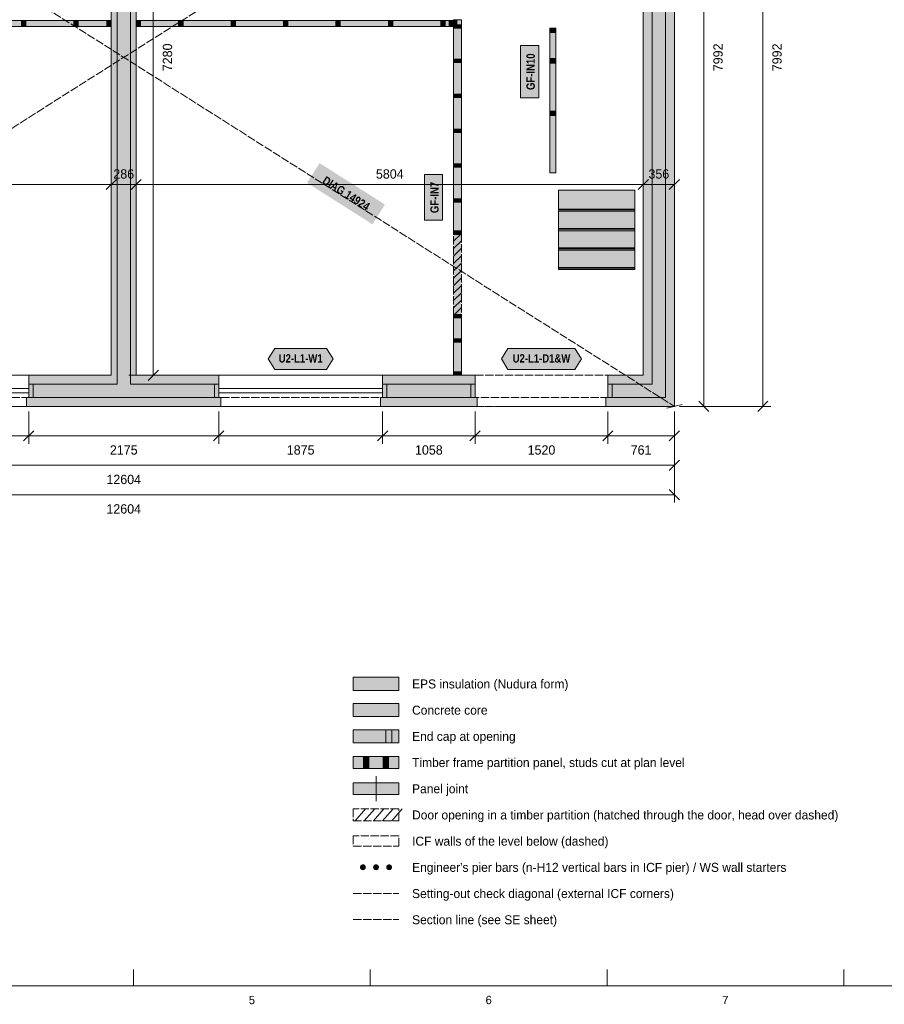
# Model space of a CAD drawing. Header units: millimetres. Extents: x 17 to 413, y 4 to 292.
# Tile 2 of 4: x 147 to 279, y 4 to 155. Entities that reach past the tile are written whole.
import ezdxf
from ezdxf.enums import TextEntityAlignment as Align

# ---------------------------------------------------------------- set-up
doc = ezdxf.new("R2010")
doc.units = ezdxf.units.MM
doc.linetypes.add('DASHED', pattern=[1.524, 1.27, -0.254])
for name, color, linetype in [('FILL-C_9E1A1A', 7, 'Continuous'), ('FILL-C_B2B2B5', 7, 'Continuous'), ('FILL-EPS', 7, 'Continuous'), ('FILL-TEAL_DK', 7, 'Continuous'), ('FILL-TIMBER', 7, 'Continuous'), ('FILL-WHITE', 7, 'Continuous'), ('LINE-C_85297A', 7, 'Continuous'), ('LINE-C_85297A-DASH', 7, 'DASHED'), ('LINE-INK', 7, 'Continuous'), ('LINE-INK-DASH', 7, 'DASHED'), ('LINE-RED-DASH', 7, 'DASHED'), ('LINE-STEEL_GREY', 7, 'Continuous'), ('LINE-STEEL_GREY-DASH', 7, 'DASHED'), ('LINE-TEAL_DK', 7, 'Continuous'), ('LINE-TIMBER_DK', 7, 'Continuous'), ('TEXT-C_85297A', 7, 'Continuous'), ('TEXT-INK', 7, 'Continuous'), ('TEXT-STEEL_GREY', 7, 'Continuous'), ('TEXT-TEAL_DK', 7, 'Continuous')]:
    doc.layers.add(name, color=color, linetype=linetype)
doc.styles.add('OpenSansCondensed-Bold', font='OpenSansCondensed-Bold.ttf')

msp = doc.modelspace()

# ---------------------------------------------------------------- hatches: boundary and pattern name
at = {"layer": 'FILL-C_9E1A1A', "true_color": 0x9e1a1a}
h = msp.add_hatch(color=24, dxfattribs=at)
h.dxf.hatch_style = 1
h.paths.add_polyline_path([(199.95, 25.1), (199.93, 25.22), (199.89, 25.32), (199.82, 25.42), (199.72, 25.49), (199.62, 25.53), (199.5, 25.55), (199.38, 25.53), (199.28, 25.49), (199.18, 25.42), (199.11, 25.32), (199.07, 25.22), (199.05, 25.1), (199.07, 24.98), (199.11, 24.88), (199.18, 24.78), (199.28, 24.71), (199.38, 24.67), (199.5, 24.65), (199.62, 24.67), (199.72, 24.71), (199.82, 24.78), (199.89, 24.88), (199.93, 24.98)])
h = msp.add_hatch(color=24, dxfattribs=at)
h.dxf.hatch_style = 1
h.paths.add_polyline_path([(201.95, 25.1), (201.93, 25.22), (201.89, 25.32), (201.82, 25.42), (201.72, 25.49), (201.62, 25.53), (201.5, 25.55), (201.38, 25.53), (201.28, 25.49), (201.18, 25.42), (201.11, 25.32), (201.07, 25.22), (201.05, 25.1), (201.07, 24.98), (201.11, 24.88), (201.18, 24.78), (201.28, 24.71), (201.38, 24.67), (201.5, 24.65), (201.62, 24.67), (201.72, 24.71), (201.82, 24.78), (201.89, 24.88), (201.93, 24.98)])
h = msp.add_hatch(color=24, dxfattribs=at)
h.dxf.hatch_style = 1
h.paths.add_polyline_path([(203.95, 25.1), (203.93, 25.22), (203.89, 25.32), (203.82, 25.42), (203.72, 25.49), (203.62, 25.53), (203.5, 25.55), (203.38, 25.53), (203.28, 25.49), (203.18, 25.42), (203.11, 25.32), (203.07, 25.22), (203.05, 25.1), (203.07, 24.98), (203.11, 24.88), (203.18, 24.78), (203.28, 24.71), (203.38, 24.67), (203.5, 24.65), (203.62, 24.67), (203.72, 24.71), (203.82, 24.78), (203.89, 24.88), (203.93, 24.98)])
at = {"layer": 'FILL-C_B2B2B5', "true_color": 0xb2b2b5}
h = msp.add_hatch(color=253, dxfattribs=at)
h.dxf.hatch_style = 1
h.paths.add_polyline_path([(149.89, 200.67), (176.11, 200.67), (176.11, 198.64), (164.02, 198.64), (164.02, 98.86), (177.5, 98.86), (177.5, 96.83), (148.51, 96.83), (148.51, 98.86), (161.98, 98.86), (161.98, 198.64), (149.89, 198.64)])
h = msp.add_hatch(color=253, dxfattribs=at)
h.dxf.hatch_style = 1
h.paths.add_polyline_path([(190.38, 200.67), (245.67, 200.67), (245.67, 96.83), (236.89, 96.83), (236.89, 98.86), (243.64, 98.86), (243.64, 198.64), (190.38, 198.64)])
h = msp.add_hatch(color=253, dxfattribs=at)
h.dxf.hatch_style = 1
h.paths.add_polyline_path([(202.51, 98.86), (216.61, 98.86), (216.61, 96.83), (202.51, 96.83)])
h = msp.add_hatch(color=253, dxfattribs=at)
h.dxf.hatch_style = 1
h.paths.add_polyline_path([(198, 48.1), (205, 48.1), (205, 50.1), (198, 50.1)])
at = {"layer": 'FILL-EPS', "true_color": 0xccffff}
h = msp.add_hatch(color=7, dxfattribs=at)
h.dxf.hatch_style = 1
h.paths.add_polyline_path([(190.38, 200.69), (190.05, 200.69), (190.05, 202.03), (247.03, 202.03), (247.03, 95.47), (236.55, 95.47), (236.55, 96.81), (236.89, 96.81), (236.89, 96.83), (245.67, 96.83), (245.67, 200.67), (190.38, 200.67)])
h = msp.add_hatch(color=7, dxfattribs=at)
h.dxf.hatch_style = 1
h.paths.add_polyline_path([(149.89, 197.29), (149.89, 198.64), (161.98, 198.64), (161.98, 98.86), (148.51, 98.86), (148.51, 100.21), (161.1, 100.21), (161.1, 197.29)])
h = msp.add_hatch(color=7, dxfattribs=at)
h.dxf.hatch_style = 1
h.paths.add_polyline_path([(176.11, 197.29), (164.91, 197.29), (164.91, 100.21), (177.5, 100.21), (177.5, 98.86), (164.02, 98.86), (164.02, 198.64), (176.11, 198.64)])
h = msp.add_hatch(color=7, dxfattribs=at)
h.dxf.hatch_style = 1
h.paths.add_polyline_path([(242.29, 197.29), (190.38, 197.29), (190.38, 198.64), (243.64, 198.64), (243.64, 98.86), (236.89, 98.86), (236.89, 100.21), (242.29, 100.21)])
h = msp.add_hatch(color=7, dxfattribs=at)
h.dxf.hatch_style = 1
h.paths.add_polyline_path([(202.51, 100.21), (216.61, 100.21), (216.61, 98.86), (202.51, 98.86)])
h = msp.add_hatch(color=7, dxfattribs=at)
h.dxf.hatch_style = 1
h.paths.add_polyline_path([(177.5, 96.81), (177.83, 96.81), (177.83, 95.47), (148.17, 95.47), (148.17, 96.81), (148.51, 96.81), (148.51, 96.83), (177.5, 96.83)])
h = msp.add_hatch(color=7, dxfattribs=at)
h.dxf.hatch_style = 1
h.paths.add_polyline_path([(202.51, 96.81), (202.51, 96.83), (216.61, 96.83), (216.61, 96.81), (216.95, 96.81), (216.95, 95.47), (202.17, 95.47), (202.17, 96.81)])
h = msp.add_hatch(color=7, dxfattribs=at)
h.dxf.hatch_style = 1
h.paths.add_polyline_path([(198, 52.1), (205, 52.1), (205, 54.1), (198, 54.1)])
h = msp.add_hatch(color=7, dxfattribs=at)
h.dxf.hatch_style = 1
h.paths.add_polyline_path([(198, 44.1), (205, 44.1), (205, 46.1), (198, 46.1)])
at = {"layer": 'FILL-TEAL_DK', "true_color": 0x006b5c}
h = msp.add_hatch(color=126, dxfattribs=at)
h.dxf.hatch_style = 1
h.paths.add_polyline_path([(148.5, 98.86), (149.17, 98.86), (149.17, 96.83), (148.5, 96.83)])
h = msp.add_hatch(color=126, dxfattribs=at)
h.dxf.hatch_style = 1
h.paths.add_polyline_path([(176.83, 98.86), (177.5, 98.86), (177.5, 96.83), (176.83, 96.83)])
h = msp.add_hatch(color=126, dxfattribs=at)
h.dxf.hatch_style = 1
h.paths.add_polyline_path([(202.5, 98.86), (203.17, 98.86), (203.17, 96.83), (202.5, 96.83)])
h = msp.add_hatch(color=126, dxfattribs=at)
h.dxf.hatch_style = 1
h.paths.add_polyline_path([(215.95, 98.86), (216.61, 98.86), (216.61, 96.83), (215.95, 96.83)])
h = msp.add_hatch(color=126, dxfattribs=at)
h.dxf.hatch_style = 1
h.paths.add_polyline_path([(236.88, 98.86), (237.55, 98.86), (237.55, 96.83), (236.88, 96.83)])
h = msp.add_hatch(color=126, dxfattribs=at)
h.dxf.hatch_style = 1
h.paths.add_polyline_path([(203, 44.1), (203.9, 44.1), (203.9, 46.1), (203, 46.1)])
at = {"layer": 'FILL-TIMBER', "true_color": 0xeddbb8}
h = msp.add_hatch(color=254, dxfattribs=at)
h.dxf.hatch_style = 1
h.paths.add_polyline_path([(148.05, 153.47), (147.64, 153.47), (147.38, 153.47), (147.38, 153.83), (147.38, 154.4), (147.79, 154.4), (148.05, 154.4), (148.05, 154.05)])
h = msp.add_hatch(color=254, dxfattribs=at)
h.dxf.hatch_style = 1
h.paths.add_polyline_path([(156.05, 153.47), (155.64, 153.47), (155.38, 153.47), (155.38, 153.83), (155.38, 154.4), (155.79, 154.4), (156.05, 154.4), (156.05, 154.05)])
h = msp.add_hatch(color=254, dxfattribs=at)
h.dxf.hatch_style = 1
h.paths.add_polyline_path([(161.09, 153.47), (160.68, 153.47), (160.43, 153.47), (160.43, 153.83), (160.43, 154.4), (160.84, 154.4), (161.09, 154.4), (161.09, 154.05)])
h = msp.add_hatch(color=254, dxfattribs=at)
h.dxf.hatch_style = 1
h.paths.add_polyline_path([(165.57, 153.47), (165.16, 153.47), (164.91, 153.47), (164.91, 153.83), (164.91, 154.4), (165.32, 154.4), (165.57, 154.4), (165.57, 154.05)])
h = msp.add_hatch(color=254, dxfattribs=at)
h.dxf.hatch_style = 1
h.paths.add_polyline_path([(172.05, 153.47), (171.64, 153.47), (171.38, 153.47), (171.38, 153.83), (171.38, 154.4), (171.79, 154.4), (172.05, 154.4), (172.05, 154.05)])
h = msp.add_hatch(color=254, dxfattribs=at)
h.dxf.hatch_style = 1
h.paths.add_polyline_path([(180.05, 153.47), (179.64, 153.47), (179.38, 153.47), (179.38, 153.83), (179.38, 154.4), (179.79, 154.4), (180.05, 154.4), (180.05, 154.05)])
h = msp.add_hatch(color=254, dxfattribs=at)
h.dxf.hatch_style = 1
h.paths.add_polyline_path([(188.05, 153.47), (187.64, 153.47), (187.38, 153.47), (187.38, 153.83), (187.38, 154.4), (187.79, 154.4), (188.05, 154.4), (188.05, 154.05)])
h = msp.add_hatch(color=254, dxfattribs=at)
h.dxf.hatch_style = 1
h.paths.add_polyline_path([(196.05, 153.47), (195.64, 153.47), (195.38, 153.47), (195.38, 153.83), (195.38, 154.4), (195.79, 154.4), (196.05, 154.4), (196.05, 154.05)])
h = msp.add_hatch(color=254, dxfattribs=at)
h.dxf.hatch_style = 1
h.paths.add_polyline_path([(204.05, 153.47), (203.64, 153.47), (203.38, 153.47), (203.38, 153.83), (203.38, 154.4), (203.79, 154.4), (204.05, 154.4), (204.05, 154.05)])
h = msp.add_hatch(color=254, dxfattribs=at)
h.dxf.hatch_style = 1
h.paths.add_polyline_path([(212.05, 153.47), (211.64, 153.47), (211.38, 153.47), (211.38, 153.83), (211.38, 154.4), (211.79, 154.4), (212.05, 154.4), (212.05, 154.05)])
h = msp.add_hatch(color=254, dxfattribs=at)
h.dxf.hatch_style = 1
h.paths.add_polyline_path([(213.31, 153.47), (212.9, 153.47), (212.65, 153.47), (212.65, 153.83), (212.65, 154.4), (213.06, 154.4), (213.31, 154.4), (213.31, 154.05)])
h = msp.add_hatch(color=254, dxfattribs=at)
h.dxf.hatch_style = 1
h.paths.add_polyline_path([(213.85, 154.49), (213.85, 154.02), (213.85, 153.72), (213.65, 153.72), (213.34, 153.72), (213.34, 154.19), (213.34, 154.49), (213.54, 154.49)])
h = msp.add_hatch(color=254, dxfattribs=at)
h.dxf.hatch_style = 1
h.paths.add_polyline_path([(214.53, 153.72), (214.53, 153.42), (214.53, 153.22), (214.06, 153.22), (213.34, 153.22), (213.34, 153.53), (213.34, 153.72), (213.8, 153.72)])
h = msp.add_hatch(color=254, dxfattribs=at)
h.dxf.hatch_style = 1
h.paths.add_polyline_path([(228.95, 152.82), (228.95, 152.57), (228.58, 152.57), (228.01, 152.57), (228.01, 152.97), (228.01, 153.23), (228.37, 153.23), (228.95, 153.23)])
h = msp.add_hatch(color=254, dxfattribs=at)
h.dxf.hatch_style = 1
h.paths.add_polyline_path([(214.53, 148.47), (214.53, 148.16), (214.53, 147.96), (214.06, 147.96), (213.34, 147.96), (213.34, 148.27), (213.34, 148.47), (213.8, 148.47)])
h = msp.add_hatch(color=254, dxfattribs=at)
h.dxf.hatch_style = 1
h.paths.add_polyline_path([(228.95, 148.18), (228.95, 147.88), (228.52, 147.88), (228.01, 147.88), (228.01, 148.25), (228.01, 148.55), (228.43, 148.55), (228.95, 148.55)])
h = msp.add_hatch(color=254, dxfattribs=at)
h.dxf.hatch_style = 1
h.paths.add_polyline_path([(214.53, 143.13), (214.53, 142.83), (214.53, 142.63), (214.06, 142.63), (213.34, 142.63), (213.34, 142.94), (213.34, 143.13), (213.8, 143.13)])
h = msp.add_hatch(color=254, dxfattribs=at)
h.dxf.hatch_style = 1
h.paths.add_polyline_path([(228.95, 140.29), (228.95, 139.88), (228.35, 139.88), (228.01, 139.88), (228.01, 140.12), (228.01, 140.55), (228.59, 140.55), (228.95, 140.55)])
h = msp.add_hatch(color=254, dxfattribs=at)
h.dxf.hatch_style = 1
h.paths.add_polyline_path([(214.53, 137.8), (214.53, 137.49), (214.53, 137.29), (214.06, 137.29), (213.34, 137.29), (213.34, 137.6), (213.34, 137.8), (213.8, 137.8)])
h = msp.add_hatch(color=254, dxfattribs=at)
h.dxf.hatch_style = 1
h.paths.add_polyline_path([(214.53, 132.47), (214.53, 132.16), (214.53, 131.96), (214.06, 131.96), (213.34, 131.96), (213.34, 132.27), (213.34, 132.47), (213.8, 132.47)])
h = msp.add_hatch(color=254, dxfattribs=at)
h.dxf.hatch_style = 1
h.paths.add_polyline_path([(214.53, 127.13), (214.53, 126.83), (214.53, 126.63), (214.06, 126.63), (213.34, 126.63), (213.34, 126.94), (213.34, 127.13), (213.8, 127.13)])
h = msp.add_hatch(color=254, dxfattribs=at)
h.dxf.hatch_style = 1
h.paths.add_polyline_path([(214.53, 122.24), (214.53, 121.93), (214.53, 121.73), (214.06, 121.73), (213.34, 121.73), (213.34, 122.04), (213.34, 122.24), (213.8, 122.24)])
h = msp.add_hatch(color=254, dxfattribs=at)
h.dxf.hatch_style = 1
h.paths.add_polyline_path([(214.53, 109.49), (214.53, 109.18), (214.53, 108.99), (214.06, 108.99), (213.34, 108.99), (213.34, 109.3), (213.34, 109.49), (213.8, 109.49)])
h = msp.add_hatch(color=254, dxfattribs=at)
h.dxf.hatch_style = 1
h.paths.add_polyline_path([(214.53, 105.8), (214.53, 105.49), (214.53, 105.29), (214.06, 105.29), (213.34, 105.29), (213.34, 105.6), (213.34, 105.8), (213.8, 105.8)])
h = msp.add_hatch(color=254, dxfattribs=at)
h.dxf.hatch_style = 1
h.paths.add_polyline_path([(214.53, 100.73), (214.53, 100.42), (214.53, 100.22), (214.06, 100.22), (213.34, 100.22), (213.34, 100.53), (213.34, 100.73), (213.8, 100.73)])
h = msp.add_hatch(color=254, dxfattribs=at)
h.dxf.hatch_style = 1
h.paths.add_polyline_path([(199.6, 40.2), (200.4, 40.2), (200.4, 42), (199.6, 42)])
h = msp.add_hatch(color=254, dxfattribs=at)
h.dxf.hatch_style = 1
h.paths.add_polyline_path([(202.6, 40.2), (203.4, 40.2), (203.4, 42), (202.6, 42)])
at = {"layer": 'FILL-WHITE', "true_color": 0xfaf5e8}
h = msp.add_hatch(color=7, dxfattribs=at)
h.dxf.hatch_style = 1
h.paths.add_polyline_path([(112.69, 153.83), (112.69, 154.4), (113.1, 154.4), (113.35, 154.4), (115.38, 154.4), (115.79, 154.4), (116.05, 154.4), (123.38, 154.4), (123.79, 154.4), (124.05, 154.4), (131.38, 154.4), (131.79, 154.4), (132.05, 154.4), (139.38, 154.4), (139.79, 154.4), (140.05, 154.4), (147.38, 154.4), (147.79, 154.4), (148.05, 154.4), (155.38, 154.4), (155.79, 154.4), (156.05, 154.4), (160.43, 154.4), (160.84, 154.4), (161.09, 154.4), (161.09, 154.05), (161.09, 153.47), (160.68, 153.47), (160.43, 153.47), (156.05, 153.47), (155.64, 153.47), (155.38, 153.47), (148.05, 153.47), (147.64, 153.47), (147.38, 153.47), (140.05, 153.47), (139.64, 153.47), (139.38, 153.47), (132.05, 153.47), (131.64, 153.47), (131.38, 153.47), (124.05, 153.47), (123.64, 153.47), (123.38, 153.47), (116.05, 153.47), (115.64, 153.47), (115.38, 153.47), (113.35, 153.47), (112.94, 153.47), (112.69, 153.47)])
h = msp.add_hatch(color=7, dxfattribs=at)
h.dxf.hatch_style = 1
h.paths.add_polyline_path([(164.91, 153.83), (164.91, 154.4), (165.32, 154.4), (165.57, 154.4), (171.38, 154.4), (171.79, 154.4), (172.05, 154.4), (179.38, 154.4), (179.79, 154.4), (180.05, 154.4), (187.38, 154.4), (187.79, 154.4), (188.05, 154.4), (195.38, 154.4), (195.79, 154.4), (196.05, 154.4), (203.38, 154.4), (203.79, 154.4), (204.05, 154.4), (211.38, 154.4), (211.79, 154.4), (212.05, 154.4), (212.65, 154.4), (213.06, 154.4), (213.31, 154.4), (213.31, 154.05), (213.31, 153.47), (212.9, 153.47), (212.65, 153.47), (212.05, 153.47), (211.64, 153.47), (211.38, 153.47), (204.05, 153.47), (203.64, 153.47), (203.38, 153.47), (196.05, 153.47), (195.64, 153.47), (195.38, 153.47), (188.05, 153.47), (187.64, 153.47), (187.38, 153.47), (180.05, 153.47), (179.64, 153.47), (179.38, 153.47), (172.05, 153.47), (171.64, 153.47), (171.38, 153.47), (165.57, 153.47), (165.16, 153.47), (164.91, 153.47)])
h = msp.add_hatch(color=7, dxfattribs=at)
h.dxf.hatch_style = 1
h.paths.add_polyline_path([(214.53, 122.24), (214.53, 121.93), (214.53, 121.73), (214.06, 121.73), (213.34, 121.73), (213.34, 122.04), (213.34, 122.24), (213.34, 126.63), (213.34, 126.94), (213.34, 127.13), (213.34, 131.96), (213.34, 132.27), (213.34, 132.47), (213.34, 137.29), (213.34, 137.6), (213.34, 137.8), (213.34, 142.63), (213.34, 142.94), (213.34, 143.13), (213.34, 147.96), (213.34, 148.27), (213.34, 148.47), (213.34, 153.22), (213.34, 153.53), (213.34, 153.72), (213.34, 154.19), (213.34, 154.49), (213.54, 154.49), (213.85, 154.49), (214.53, 154.49), (214.53, 153.72), (214.53, 153.42), (214.53, 153.22), (214.53, 148.47), (214.53, 148.16), (214.53, 147.96), (214.53, 143.13), (214.53, 142.83), (214.53, 142.63), (214.53, 137.8), (214.53, 137.49), (214.53, 137.29), (214.53, 132.47), (214.53, 132.16), (214.53, 131.96), (214.53, 127.13), (214.53, 126.83), (214.53, 126.63)])
h = msp.add_hatch(color=7, dxfattribs=at)
h.dxf.hatch_style = 1
h.paths.add_polyline_path([(228.95, 131.14), (228.01, 131.14), (228.01, 139.88), (228.01, 140.12), (228.01, 140.55), (228.01, 147.88), (228.01, 148.25), (228.01, 148.55), (228.01, 152.57), (228.01, 152.97), (228.01, 153.23), (228.37, 153.23), (228.95, 153.23), (228.95, 152.82), (228.95, 152.57), (228.95, 148.55), (228.95, 148.18), (228.95, 147.88), (228.95, 140.55), (228.95, 140.29), (228.95, 139.88)])
at = {"layer": 'FILL-WHITE', "true_color": 0xffffff}
h = msp.add_hatch(color=7, dxfattribs=at)
h.dxf.hatch_style = 1
h.paths.add_polyline_path([(226.33, 142.58), (226.33, 150.54), (223.56, 150.54), (223.56, 142.58)])
h = msp.add_hatch(color=7, dxfattribs=at)
h.dxf.hatch_style = 1
h.paths.add_polyline_path([(190.98, 129.59), (200.95, 123.27), (202.86, 126.28), (192.89, 132.6)])
h = msp.add_hatch(color=7, dxfattribs=at)
h.dxf.hatch_style = 1
h.paths.add_polyline_path([(211.66, 123.87), (211.66, 130.85), (208.89, 130.85), (208.89, 123.87)])
h = msp.add_hatch(color=7, dxfattribs=at)
h.dxf.hatch_style = 1
h.paths.add_polyline_path([(229.37, 128.45), (241.01, 128.45), (241.01, 125.26), (229.37, 125.26)])
h = msp.add_hatch(color=7, dxfattribs=at)
h.dxf.hatch_style = 1
h.paths.add_polyline_path([(229.37, 125.59), (241.01, 125.59), (241.01, 125.47), (229.37, 125.47)])
h = msp.add_hatch(color=7, dxfattribs=at)
h.dxf.hatch_style = 1
h.paths.add_polyline_path([(229.37, 125.47), (241.01, 125.47), (241.01, 122.29), (229.37, 122.29)])
h = msp.add_hatch(color=7, dxfattribs=at)
h.dxf.hatch_style = 1
h.paths.add_polyline_path([(229.37, 122.62), (241.01, 122.62), (241.01, 122.5), (229.37, 122.5)])
h = msp.add_hatch(color=7, dxfattribs=at)
h.dxf.hatch_style = 1
h.paths.add_polyline_path([(229.37, 122.5), (241.01, 122.5), (241.01, 119.31), (229.37, 119.31)])
h = msp.add_hatch(color=7, dxfattribs=at)
h.dxf.hatch_style = 1
h.paths.add_polyline_path([(213.34, 109.49), (213.34, 121.73), (214.53, 121.73), (214.53, 109.49)])
h = msp.add_hatch(color=7, dxfattribs=at)
h.dxf.hatch_style = 1
h.paths.add_polyline_path([(229.37, 119.65), (241.01, 119.65), (241.01, 119.53), (229.37, 119.53)])
h = msp.add_hatch(color=7, dxfattribs=at)
h.dxf.hatch_style = 1
h.paths.add_polyline_path([(229.37, 119.53), (241.01, 119.53), (241.01, 116.34), (229.37, 116.34)])
h = msp.add_hatch(color=7, dxfattribs=at)
h.dxf.hatch_style = 1
h.paths.add_polyline_path([(229.37, 116.67), (241.01, 116.67), (241.01, 116.55), (229.37, 116.55)])
at = {"layer": 'FILL-WHITE', "true_color": 0xfaf5e8}
h = msp.add_hatch(color=7, dxfattribs=at)
h.dxf.hatch_style = 1
h.paths.add_polyline_path([(214.53, 100.22), (214.06, 100.22), (213.34, 100.22), (213.34, 100.53), (213.34, 100.73), (213.34, 105.29), (213.34, 105.6), (213.34, 105.8), (213.34, 108.99), (213.34, 109.3), (213.34, 109.49), (213.8, 109.49), (214.53, 109.49), (214.53, 109.18), (214.53, 108.99), (214.53, 105.8), (214.53, 105.49), (214.53, 105.29), (214.53, 100.73), (214.53, 100.42)])
at = {"layer": 'FILL-WHITE', "true_color": 0xffffff}
h = msp.add_hatch(color=7, dxfattribs=at)
h.dxf.hatch_style = 1
h.paths.add_polyline_path([(185.06, 102.71), (186.06, 104.31), (193.94, 104.31), (194.94, 102.71), (193.94, 101.11), (186.06, 101.11)])
h = msp.add_hatch(color=7, dxfattribs=at)
h.dxf.hatch_style = 1
h.paths.add_polyline_path([(220.63, 102.71), (221.63, 104.31), (231.86, 104.31), (232.86, 102.71), (231.86, 101.11), (221.63, 101.11)])
at = {"layer": 'FILL-WHITE', "true_color": 0xfaf5e8}
h = msp.add_hatch(color=7, dxfattribs=at)
h.dxf.hatch_style = 1
h.paths.add_polyline_path([(198, 40.2), (205, 40.2), (205, 42), (198, 42)])
h = msp.add_hatch(color=7, dxfattribs=at)
h.dxf.hatch_style = 1
h.paths.add_polyline_path([(198, 36.2), (205, 36.2), (205, 38), (198, 38)])

# ---------------------------------------------------------------- linework, layer by layer
at = {"layer": 'LINE-C_85297A', "lineweight": 5}
msp.add_line((245.86, 95.21), (248.2, 95.74), dxfattribs=at)
at = {"layer": 'LINE-C_85297A-DASH', "lineweight": 5}
for p, q in [((78.97, 95.47), (247.03, 202.03)), ((78.97, 202.03), (247.03, 95.47)), ((198, 21.1), (205, 21.1))]:
    msp.add_line(p, q, dxfattribs=at)
at = {"layer": 'LINE-INK', "lineweight": 5}
for p, q in [((251.53, 202.03), (251.53, 95.47)), ((260.53, 95.47), (260.53, 202.03)), ((167.5, 100.21), (167.5, 197.29)), ((78.97, 129.34), (247.03, 129.34)), ((160.32, 128.56), (161.87, 130.11)), ((161.09, 129.34), (161.09, 130.54)), ((164.13, 128.56), (165.68, 130.11)), ((164.91, 129.34), (164.91, 130.54)), ((241.51, 128.56), (243.06, 130.11)), ((242.29, 129.34), (242.29, 130.54)), ((246.25, 128.56), (247.8, 130.11)), ((247.03, 129.34), (247.03, 130.54)), ((166.72, 99.44), (168.28, 100.99)), ((123.5, 100.21), (148.5, 100.21)), ((163.8, 100.21), (168.7, 100.21)), ((177.5, 100.21), (202.5, 100.21)), ((123.5, 98.18), (148.5, 98.18)), ((177.5, 98.18), (202.5, 98.18)), ((123.5, 97.51), (148.5, 97.51)), ((177.5, 97.51), (202.5, 97.51)), ((250.75, 96.25), (252.3, 94.7)), ((259.75, 94.7), (261.3, 96.25)), ((123.5, 95.47), (148.5, 95.47)), ((177.5, 95.47), (202.5, 95.47)), ((247.83, 95.47), (252.73, 95.47)), ((247.83, 95.47), (261.73, 95.47)), ((148.5, 94.67), (148.5, 89.77)), ((177.5, 94.67), (177.5, 89.77)), ((202.5, 94.67), (202.5, 89.77)), ((216.61, 94.67), (216.61, 89.77)), ((236.88, 94.67), (236.88, 89.77)), ((247.03, 94.67), (247.03, 89.77)), ((247.03, 94.67), (247.03, 85.27)), ((247.03, 94.67), (247.03, 80.77)), ((149.28, 91.75), (147.72, 90.2)), ((178.28, 91.75), (176.72, 90.2)), ((203.28, 91.75), (201.72, 90.2)), ((217.39, 91.75), (215.84, 90.2)), ((237.66, 91.75), (236.1, 90.2)), ((247.8, 91.75), (246.25, 90.2)), ((247.03, 90.97), (78.97, 90.97)), ((247.8, 87.25), (246.25, 85.7)), ((247.03, 86.47), (78.97, 86.47)), ((246.25, 82.75), (247.8, 81.2)), ((78.97, 81.97), (247.03, 81.97)), ((201.5, 35.2), (201.5, 39)), ((164.5, 7), (164.5, 9.5)), ((200.62, 7), (200.62, 9.5)), ((236.75, 7), (236.75, 9.5)), ((272.88, 7), (272.88, 9.5))]:
    msp.add_line(p, q, dxfattribs=at)
for points in [[(20, 7), (413, 7), (413, 290), (20, 290)], [(161.1, 197.29), (149.89, 197.29), (149.89, 200.69), (149.55, 200.69), (149.55, 202.03), (176.44, 202.03), (176.44, 200.69), (176.11, 200.69), (176.11, 197.29), (164.91, 197.29), (164.91, 100.21), (177.5, 100.21), (177.5, 96.81), (177.83, 96.81), (177.83, 95.47), (148.17, 95.47), (148.17, 96.81), (148.51, 96.81), (148.51, 100.21), (161.1, 100.21)], [(242.29, 100.21), (242.29, 197.29), (190.38, 197.29), (190.38, 200.69), (190.05, 200.69), (190.05, 202.03), (247.03, 202.03), (247.03, 95.47), (236.55, 95.47), (236.55, 96.81), (236.89, 96.81), (236.89, 100.21)], [(164.91, 153.83), (164.91, 154.4), (165.32, 154.4), (165.57, 154.4), (171.38, 154.4), (171.79, 154.4), (172.05, 154.4), (179.38, 154.4), (179.79, 154.4), (180.05, 154.4), (187.38, 154.4), (187.79, 154.4), (188.05, 154.4), (195.38, 154.4), (195.79, 154.4), (196.05, 154.4), (203.38, 154.4), (203.79, 154.4), (204.05, 154.4), (211.38, 154.4), (211.79, 154.4), (212.05, 154.4), (212.65, 154.4), (213.06, 154.4), (213.31, 154.4), (213.31, 154.05), (213.31, 153.47), (212.9, 153.47), (212.65, 153.47), (212.05, 153.47), (211.64, 153.47), (211.38, 153.47), (204.05, 153.47), (203.64, 153.47), (203.38, 153.47), (196.05, 153.47), (195.64, 153.47), (195.38, 153.47), (188.05, 153.47), (187.64, 153.47), (187.38, 153.47), (180.05, 153.47), (179.64, 153.47), (179.38, 153.47), (172.05, 153.47), (171.64, 153.47), (171.38, 153.47), (165.57, 153.47), (165.16, 153.47), (164.91, 153.47)], [(214.53, 122.24), (214.53, 121.93), (214.53, 121.73), (214.53, 121.73), (214.53, 121.73), (214.53, 121.73), (214.06, 121.73), (213.34, 121.73), (213.34, 121.73), (213.34, 121.73), (213.34, 121.73), (213.34, 122.04), (213.34, 122.24), (213.34, 126.63), (213.34, 126.94), (213.34, 127.13), (213.34, 131.96), (213.34, 132.27), (213.34, 132.47), (213.34, 137.29), (213.34, 137.6), (213.34, 137.8), (213.34, 142.63), (213.34, 142.94), (213.34, 143.13), (213.34, 147.96), (213.34, 148.27), (213.34, 148.47), (213.34, 153.22), (213.34, 153.53), (213.34, 153.72), (213.34, 154.19), (213.34, 154.49), (213.34, 154.49), (213.34, 154.49), (213.34, 154.49), (213.54, 154.49), (213.85, 154.49), (214.53, 154.49), (214.53, 154.49), (214.53, 154.49), (214.53, 154.49), (214.53, 153.72), (214.53, 153.42), (214.53, 153.22), (214.53, 148.47), (214.53, 148.16), (214.53, 147.96), (214.53, 143.13), (214.53, 142.83), (214.53, 142.63), (214.53, 137.8), (214.53, 137.49), (214.53, 137.29), (214.53, 132.47), (214.53, 132.16), (214.53, 131.96), (214.53, 127.13), (214.53, 126.83), (214.53, 126.63)], [(228.95, 131.14), (228.01, 131.14), (228.01, 139.88), (228.01, 140.12), (228.01, 140.55), (228.01, 147.88), (228.01, 148.25), (228.01, 148.55), (228.01, 152.57), (228.01, 152.97), (228.01, 153.23), (228.37, 153.23), (228.95, 153.23), (228.95, 152.82), (228.95, 152.57), (228.95, 148.55), (228.95, 148.18), (228.95, 147.88), (228.95, 140.55), (228.95, 140.29), (228.95, 139.88)], [(226.33, 142.58), (226.33, 150.54), (223.56, 150.54), (223.56, 142.58)], [(211.66, 123.87), (211.66, 130.85), (208.89, 130.85), (208.89, 123.87)], [(229.37, 128.45), (241.01, 128.45), (241.01, 125.26), (229.37, 125.26)], [(229.37, 125.59), (229.37, 125.59), (229.37, 125.59), (241.01, 125.59), (241.01, 125.47), (241.01, 125.47), (241.01, 125.47), (241.01, 125.47), (229.37, 125.47), (229.37, 125.59)], [(229.37, 125.47), (241.01, 125.47), (241.01, 122.29), (229.37, 122.29)], [(229.37, 122.62), (229.37, 122.62), (241.01, 122.62), (241.01, 122.5), (241.01, 122.5), (229.37, 122.5)], [(229.37, 122.5), (241.01, 122.5), (241.01, 119.31), (229.37, 119.31)], [(229.37, 119.65), (229.37, 119.65), (241.01, 119.65), (241.01, 119.53), (241.01, 119.53), (229.37, 119.53)], [(229.37, 119.53), (241.01, 119.53), (241.01, 116.34), (229.37, 116.34)], [(229.37, 116.67), (229.37, 116.67), (241.01, 116.67), (241.01, 116.55), (241.01, 116.55), (229.37, 116.55)], [(214.53, 100.22), (214.53, 100.22), (214.53, 100.22), (214.06, 100.22), (213.34, 100.22), (213.34, 100.22), (213.34, 100.22), (213.34, 100.22), (213.34, 100.53), (213.34, 100.73), (213.34, 105.29), (213.34, 105.6), (213.34, 105.8), (213.34, 108.99), (213.34, 109.3), (213.34, 109.49), (213.34, 109.49), (213.34, 109.49), (213.34, 109.49), (213.8, 109.49), (214.53, 109.49), (214.53, 109.49), (214.53, 109.49), (214.53, 109.49), (214.53, 109.18), (214.53, 108.99), (214.53, 105.8), (214.53, 105.49), (214.53, 105.29), (214.53, 100.73), (214.53, 100.42), (214.53, 100.22)], [(202.17, 96.81), (202.51, 96.81), (202.51, 100.21), (216.61, 100.21), (216.61, 96.81), (216.95, 96.81), (216.95, 95.47), (202.17, 95.47)], [(198, 52.1), (205, 52.1), (205, 54.1), (198, 54.1)], [(198, 44.1), (205, 44.1), (205, 46.1), (198, 46.1)], [(198, 40.2), (205, 40.2), (205, 42), (198, 42)], [(198, 36.2), (205, 36.2), (205, 38), (198, 38)]]:
    msp.add_lwpolyline(points, close=True, dxfattribs=at)
msp.add_lwpolyline([(140.05, 154.4), (147.38, 154.4), (147.79, 154.4), (148.05, 154.4), (155.38, 154.4), (155.79, 154.4), (156.05, 154.4), (160.43, 154.4), (160.84, 154.4), (161.09, 154.4), (161.09, 154.05), (161.09, 153.47), (160.68, 153.47), (160.43, 153.47), (156.05, 153.47), (155.64, 153.47), (155.38, 153.47), (148.05, 153.47), (147.64, 153.47), (147.38, 153.47), (140.05, 153.47)], dxfattribs=at)
at = {"layer": 'LINE-INK-DASH', "lineweight": 5}
for p, q in [((216.61, 100.21), (236.88, 100.21)), ((216.61, 95.47), (236.88, 95.47))]:
    msp.add_line(p, q, dxfattribs=at)
for points in [[(213.34, 109.49), (213.34, 121.73), (214.53, 121.73), (214.53, 109.49)], [(198, 32.2), (205, 32.2), (205, 34), (198, 34)]]:
    msp.add_lwpolyline(points, close=True, dxfattribs=at)
at = {"layer": 'LINE-RED-DASH', "lineweight": 5}
msp.add_line((198, 17.1), (205, 17.1), dxfattribs=at)
at = {"layer": 'LINE-STEEL_GREY', "lineweight": 5}
for points in [[(149.89, 200.67), (176.11, 200.67), (176.11, 198.64), (164.02, 198.64), (164.02, 98.86), (177.5, 98.86), (177.5, 96.83), (148.51, 96.83), (148.51, 98.86), (161.98, 98.86), (161.98, 198.64), (149.89, 198.64)], [(190.38, 200.67), (245.67, 200.67), (245.67, 96.83), (236.89, 96.83), (236.89, 98.86), (243.64, 98.86), (243.64, 198.64), (190.38, 198.64)], [(202.51, 98.86), (216.61, 98.86), (216.61, 96.83), (202.51, 96.83)], [(198, 48.1), (205, 48.1), (205, 50.1), (198, 50.1)]]:
    msp.add_lwpolyline(points, close=True, dxfattribs=at)
at = {"layer": 'LINE-STEEL_GREY-DASH', "lineweight": 5}
for points in [[(78.95, 202.05), (78.97, 202.03), (247.03, 202.03), (247.04, 202.04), (247.06, 202.06), (247.06, 202.06), (247.05, 202.05), (247.04, 202.04), (247.03, 202.03), (247.03, 95.47), (247.03, 95.47), (247.03, 95.47), (247.03, 95.47), (247.05, 95.45), (247.03, 95.47), (247.03, 95.47), (78.97, 95.47), (78.97, 202.03)], [(245.67, 200.67), (80.33, 200.67), (80.33, 96.83), (245.67, 96.83)], [(198, 28.3), (205, 28.3), (205, 29.9), (198, 29.9)]]:
    msp.add_lwpolyline(points, close=True, dxfattribs=at)
at = {"layer": 'LINE-TEAL_DK', "lineweight": 5}
for points in [[(185.06, 102.71), (186.06, 104.31), (193.94, 104.31), (194.94, 102.71), (193.94, 101.11), (186.06, 101.11)], [(220.63, 102.71), (221.63, 104.31), (231.86, 104.31), (232.86, 102.71), (231.86, 101.11), (221.63, 101.11)], [(148.5, 98.86), (149.17, 98.86), (149.17, 96.83), (148.5, 96.83)], [(176.83, 98.86), (177.5, 98.86), (177.5, 96.83), (176.83, 96.83)], [(202.5, 98.86), (203.17, 98.86), (203.17, 96.83), (202.5, 96.83)], [(215.95, 98.86), (216.61, 98.86), (216.61, 96.83), (215.95, 96.83)], [(236.88, 98.86), (237.55, 98.86), (237.55, 96.83), (236.88, 96.83)], [(203, 44.1), (203.9, 44.1), (203.9, 46.1), (203, 46.1)]]:
    msp.add_lwpolyline(points, close=True, dxfattribs=at)
at = {"layer": 'LINE-TIMBER_DK', "lineweight": 5}
for p, q in [((213.34, 120.68), (214.4, 121.73)), ((213.34, 119.55), (214.53, 120.73)), ((213.34, 118.41), (214.53, 119.6)), ((213.34, 117.28), (214.53, 118.47)), ((213.34, 116.15), (214.53, 117.34)), ((213.34, 115.02), (214.53, 116.21)), ((213.34, 113.89), (214.53, 115.08)), ((213.34, 112.76), (214.53, 113.94)), ((213.34, 111.63), (214.53, 112.81)), ((213.34, 110.49), (214.53, 111.68)), ((213.47, 109.49), (214.53, 110.55)), ((198.3, 32.2), (199.9, 34)), ((199.7, 32.2), (201.3, 34)), ((201.1, 32.2), (202.7, 34)), ((202.5, 32.2), (204.1, 34)), ((203.9, 32.2), (205.5, 34))]:
    msp.add_line(p, q, dxfattribs=at)
for points in [[(148.05, 153.47), (147.64, 153.47), (147.38, 153.47), (147.38, 153.83), (147.38, 154.4), (147.79, 154.4), (148.05, 154.4), (148.05, 154.05)], [(156.05, 153.47), (155.64, 153.47), (155.38, 153.47), (155.38, 153.83), (155.38, 154.4), (155.79, 154.4), (156.05, 154.4), (156.05, 154.05)], [(161.09, 153.47), (160.68, 153.47), (160.43, 153.47), (160.43, 153.83), (160.43, 154.4), (160.84, 154.4), (161.09, 154.4), (161.09, 154.05)], [(165.57, 153.47), (165.16, 153.47), (164.91, 153.47), (164.91, 153.83), (164.91, 154.4), (165.32, 154.4), (165.57, 154.4), (165.57, 154.05)], [(172.05, 153.47), (171.64, 153.47), (171.38, 153.47), (171.38, 153.83), (171.38, 154.4), (171.79, 154.4), (172.05, 154.4), (172.05, 154.05)], [(180.05, 153.47), (179.64, 153.47), (179.38, 153.47), (179.38, 153.83), (179.38, 154.4), (179.79, 154.4), (180.05, 154.4), (180.05, 154.05)], [(188.05, 153.47), (187.64, 153.47), (187.38, 153.47), (187.38, 153.83), (187.38, 154.4), (187.79, 154.4), (188.05, 154.4), (188.05, 154.05)], [(196.05, 153.47), (195.64, 153.47), (195.38, 153.47), (195.38, 153.83), (195.38, 154.4), (195.79, 154.4), (196.05, 154.4), (196.05, 154.05)], [(204.05, 153.47), (203.64, 153.47), (203.38, 153.47), (203.38, 153.83), (203.38, 154.4), (203.79, 154.4), (204.05, 154.4), (204.05, 154.05)], [(212.05, 153.47), (211.64, 153.47), (211.38, 153.47), (211.38, 153.83), (211.38, 154.4), (211.79, 154.4), (212.05, 154.4), (212.05, 154.05)], [(213.31, 153.47), (212.9, 153.47), (212.65, 153.47), (212.65, 153.83), (212.65, 154.4), (213.06, 154.4), (213.31, 154.4), (213.31, 154.05)], [(213.85, 154.49), (213.85, 154.02), (213.85, 153.72), (213.65, 153.72), (213.34, 153.72), (213.34, 154.19), (213.34, 154.49), (213.54, 154.49)], [(214.53, 153.72), (214.53, 153.42), (214.53, 153.22), (214.06, 153.22), (213.34, 153.22), (213.34, 153.53), (213.34, 153.72), (213.8, 153.72)], [(228.95, 152.82), (228.95, 152.57), (228.58, 152.57), (228.01, 152.57), (228.01, 152.97), (228.01, 153.23), (228.37, 153.23), (228.95, 153.23)], [(214.53, 148.47), (214.53, 148.16), (214.53, 147.96), (214.06, 147.96), (213.34, 147.96), (213.34, 148.27), (213.34, 148.47), (213.8, 148.47)], [(228.95, 148.18), (228.95, 147.88), (228.52, 147.88), (228.01, 147.88), (228.01, 148.25), (228.01, 148.55), (228.43, 148.55), (228.95, 148.55)], [(214.53, 143.13), (214.53, 142.83), (214.53, 142.63), (214.06, 142.63), (213.34, 142.63), (213.34, 142.94), (213.34, 143.13), (213.8, 143.13)], [(228.95, 140.29), (228.95, 139.88), (228.35, 139.88), (228.01, 139.88), (228.01, 140.12), (228.01, 140.55), (228.59, 140.55), (228.95, 140.55)], [(214.53, 137.8), (214.53, 137.49), (214.53, 137.29), (214.06, 137.29), (213.34, 137.29), (213.34, 137.6), (213.34, 137.8), (213.8, 137.8)], [(214.53, 132.47), (214.53, 132.16), (214.53, 131.96), (214.06, 131.96), (213.34, 131.96), (213.34, 132.27), (213.34, 132.47), (213.8, 132.47)], [(214.53, 127.13), (214.53, 126.83), (214.53, 126.63), (214.06, 126.63), (213.34, 126.63), (213.34, 126.94), (213.34, 127.13), (213.8, 127.13)], [(214.53, 122.24), (214.53, 121.93), (214.53, 121.73), (214.06, 121.73), (213.34, 121.73), (213.34, 122.04), (213.34, 122.24), (213.8, 122.24)], [(214.53, 109.49), (214.53, 109.18), (214.53, 108.99), (214.06, 108.99), (213.34, 108.99), (213.34, 109.3), (213.34, 109.49), (213.8, 109.49)], [(214.53, 105.8), (214.53, 105.49), (214.53, 105.29), (214.06, 105.29), (213.34, 105.29), (213.34, 105.6), (213.34, 105.8), (213.8, 105.8)], [(214.53, 100.73), (214.53, 100.42), (214.53, 100.22), (214.06, 100.22), (213.34, 100.22), (213.34, 100.53), (213.34, 100.73), (213.8, 100.73)], [(199.6, 40.2), (200.4, 40.2), (200.4, 42), (199.6, 42)], [(202.6, 40.2), (203.4, 40.2), (203.4, 42), (202.6, 42)]]:
    msp.add_lwpolyline(points, close=True, dxfattribs=at)

# ---------------------------------------------------------------- texts
at = {"layer": 'TEXT-C_85297A', "style": 'OpenSansCondensed-Bold'}
msp.add_text('DIAG 14924', height=1.27, rotation=-32.3765, dxfattribs=at).set_placement((196.61, 127.44), align=Align.CENTER)
at = {"layer": 'TEXT-INK'}
for s, p in [('7280', (170.38, 148.75)), ('7992', (254.4, 148.75)), ('7992', (263.4, 148.75))]:
    msp.add_text(s, height=1.422, rotation=90, dxfattribs=at).set_placement(p, align=Align.CENTER)
at = {"layer": 'TEXT-INK', "style": 'OpenSansCondensed-Bold'}
for s, p in [('GF-IN10', (225.73, 146.56)), ('GF-IN7', (211.06, 127.36))]:
    msp.add_text(s, height=1.27, rotation=90, dxfattribs=at).set_placement(p, align=Align.CENTER)
at = {"layer": 'TEXT-INK'}
for s, p in [('286', (163, 130.24)), ('5804', (203.6, 130.24)), ('356', (244.66, 130.24)), ('2175', (163, 88.1)), ('1875', (190, 88.1)), ('1058', (209.56, 88.1)), ('1520', (226.75, 88.1)), ('761', (241.95, 88.1)), ('12604', (163, 83.6)), ('12604', (163, 79.1))]:
    msp.add_text(s, height=1.422, dxfattribs=at).set_placement(p, align=Align.CENTER)
for s, p in [('EPS insulation (Nudura form)', (207, 52.4)), ('Concrete core', (207, 48.4)), ('End cap at opening', (207, 44.4)), ('Timber frame partition panel, studs cut at plan level', (207, 40.4)), ('Panel joint', (207, 36.4)), ('Door opening in a timber partition (hatched through the door, head over dashed)', (207, 32.4)), ('ICF walls of the level below (dashed)', (207, 28.4)), ("Engineer's pier bars (n-H12 vertical bars in ICF pier) / WS wall starters", (207, 24.4)), ('Setting-out check diagonal (external ICF corners)', (207, 20.4)), ('Section line (see SE sheet)', (207, 16.4))]:
    msp.add_text(s, height=1.3716, dxfattribs=at).set_placement(p)
at = {"layer": 'TEXT-STEEL_GREY'}
for s, p in [('5', (182.56, 4.2)), ('6', (218.69, 4.2)), ('7', (254.81, 4.2))]:
    msp.add_text(s, height=1.27, dxfattribs=at).set_placement(p, align=Align.CENTER)
at = {"layer": 'TEXT-TEAL_DK', "style": 'OpenSansCondensed-Bold'}
for s, p in [('U2-L1-W1', (190, 102.16)), ('U2-L1-D1&W', (226.75, 102.16))]:
    msp.add_text(s, height=1.27, dxfattribs=at).set_placement(p, align=Align.CENTER)

doc.saveas('drawing.dxf')
